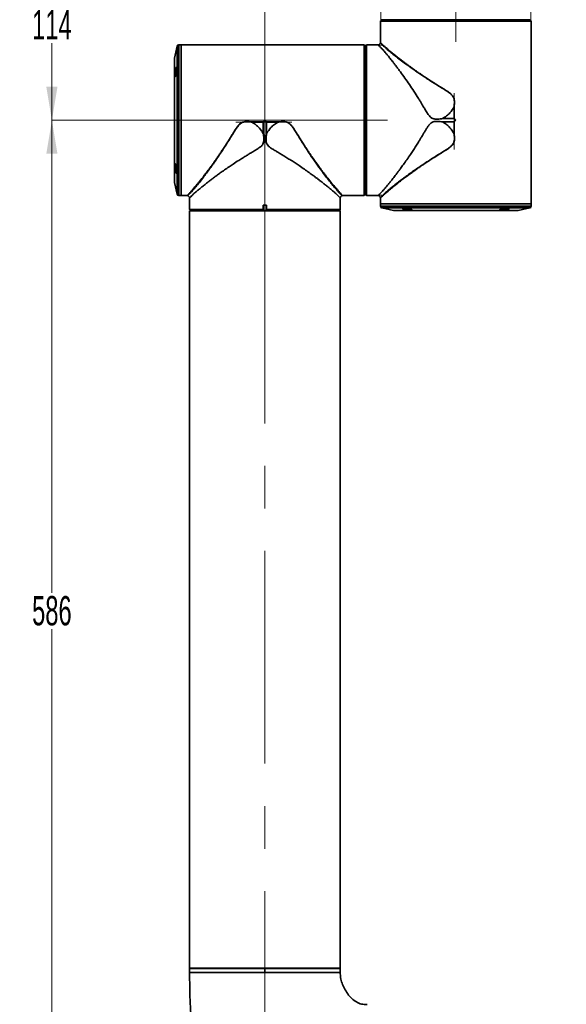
# Model space of a CAD drawing. Header units: millimetres. Extents: x -4 to 420, y 0 to 297.
# Tile 11 of 13: x 160 to 192, y 174 to 232. Entities that reach past the tile are written whole.
import ezdxf

# ---------------------------------------------------------------- set-up
doc = ezdxf.new("R2010")
doc.units = ezdxf.units.MM
doc.linetypes.add('CENTERX2', pattern=[20.32, 12.7, -2.54, 2.54, -2.54])
doc.layers.get('0').update_dxf_attribs({"lineweight": 18})
doc.layers.add('中心线层', color=6, linetype='CENTERX2', lineweight=25)
doc.layers.add('标注层', color=150, linetype='Continuous', lineweight=18)
doc.styles.add('SLDTEXTSTYLE19', font='txt', dxfattribs={"width": 0.605})
doc.dimstyles.new('SLDDIMSTYLE1', dxfattribs={"dimtxt": 3.5, "dimasz": 4, "dimexe": 0, "dimexo": 0.0625, "dimgap": 0.875, "dimtad": 0, "dimtih": 1, "dimtoh": 1, "dimdec": 4, "dimzin": 12, "dimdsep": 46, "dimtxsty": 'SLDTEXTSTYLE19', "dimcen": 0.09, "dimdle": 8, "dimazin": 3, "dimtfac": 1, "dimtdec": 3, "dimtofl": 0, "dimtmove": 0, "dimatfit": 3, "dimfxl": 0, "dimfrac": 2, "dimtolj": 1, "dimarcsym": 0})

# ---------------------------------------------------------------- blocks, each defined once
blk = doc.blocks.new('*X32')
at = {"layer": '标注层', "linetype": 'Continuous'}
for points in [[(-9.536, 128.773), (-9.87, 126.773), (-9.203, 126.773)], [(-9.536, 70.173), (-9.87, 72.173), (-9.203, 72.173)]]:
    blk.add_hatch(color=0, dxfattribs=at).paths.add_polyline_path(points, flags=0)
at = {"layer": '标注层', "color": 0, "linetype": 'Continuous'}
for p, q in [((-9.536, 100.557), (-9.536, 128.773)), ((7.836, 128.773), (-9.536, 128.773)), ((-9.536, 98.389), (-9.536, 70.173)), ((3.643, 70.173), (-9.536, 70.173))]:
    blk.add_line(p, q, dxfattribs=at)
at = {"layer": '标注层', "color": 0, "insert": (-9.536, 99.473), "char_height": 1.75, "width": 4.21134, "attachment_point": 5, "style": 'SLDTEXTSTYLE19'}
blk.add_mtext('586', dxfattribs=at)
blk = doc.blocks.new('*X33')
at = {"layer": '标注层', "linetype": 'Continuous'}
for points in [[(-9.536, 140.173), (-9.203, 138.173), (-9.87, 138.173)], [(-9.536, 128.773), (-9.203, 130.773), (-9.87, 130.773)]]:
    blk.add_hatch(color=0, dxfattribs=at).paths.add_polyline_path(points, flags=0)
at = {"layer": '标注层', "color": 0, "linetype": 'Continuous'}
for p, q in [((-9.536, 135.562), (-9.536, 140.173)), ((15.217, 140.173), (-9.536, 140.173)), ((-9.536, 133.384), (-9.536, 128.773)), ((7.836, 128.773), (-9.536, 128.773))]:
    blk.add_line(p, q, dxfattribs=at)
at = {"layer": '标注层', "color": 0, "insert": (-9.536, 134.473), "char_height": 1.75, "width": 4.09304, "attachment_point": 5, "style": 'SLDTEXTSTYLE19'}
blk.add_mtext('114', dxfattribs=at)
blk = doc.blocks.new('*X34')
at = {"layer": '标注层', "linetype": 'Continuous'}
for points in [[(3.187, 151.537), (5.187, 151.204), (5.187, 151.87)], [(14.587, 151.537), (12.587, 151.204), (12.587, 151.87)]]:
    blk.add_hatch(color=0, dxfattribs=at).paths.add_polyline_path(points, flags=0)
at = {"layer": '标注层', "color": 0, "linetype": 'Continuous'}
for p, q in [((7.645, 151.537), (3.187, 151.537)), ((3.187, 123.404), (3.187, 151.537)), ((10.129, 151.537), (14.587, 151.537)), ((14.587, 136.134), (14.587, 151.537))]:
    blk.add_line(p, q, dxfattribs=at)
at = {"layer": '标注层', "color": 0, "insert": (8.887, 151.537), "char_height": 1.75, "width": 4.09304, "attachment_point": 5, "style": 'SLDTEXTSTYLE19'}
blk.add_mtext('114', dxfattribs=at)
blk = doc.blocks.new('*X36')
at = {"layer": '标注层', "linetype": 'Continuous'}
for points in [[(3.187, 55.626), (1.187, 55.959), (1.187, 55.293)], [(17.187, 55.626), (19.187, 55.959), (19.187, 55.293)]]:
    blk.add_hatch(color=0, dxfattribs=at).paths.add_polyline_path(points, flags=0)
at = {"layer": '标注层', "color": 0, "linetype": 'Continuous'}
for p, q in [((3.187, 78.112), (3.187, 55.626)), ((17.187, 70.408), (17.187, 55.626)), ((3.187, 55.626), (-3.05, 55.626)), ((3.187, 55.626), (3.187, 55.626)), ((17.187, 55.626), (21.187, 55.626))]:
    blk.add_line(p, q, dxfattribs=at)
at = {"layer": '标注层', "color": 0, "insert": (-4.281, 55.626), "char_height": 1.75, "width": 4.04573, "attachment_point": 5, "style": 'SLDTEXTSTYLE19'}
blk.add_mtext('140', dxfattribs=at)
blk = doc.blocks.new('3')
at = {"color": 0, "linetype": 'Continuous', "lineweight": 35}
for p, q in [((19.086135, 134.693195), (10.088357, 134.693195)), ((10.088357, 134.453191), (10.088357, 134.693195)), ((19.01641, 134.763195), (10.158083, 134.763195)), ((19.086135, 134.693195), (19.086135, 134.453191)), ((10.087246, 134.453191), (10.087246, 133.415629)), ((10.088357, 134.453191), (10.087246, 134.453191)), ((19.087247, 134.453191), (19.086135, 134.453191)), ((19.087247, 123.773195), (19.087247, 134.453191)), ((-2.050315, 133.195151), (-2.20923, 132.48886)), ((-2.050315, 124.351241), (-2.050315, 133.195151)), ((-1.812754, 133.273198), (-1.952754, 133.273198)), ((-1.952754, 133.273198), (-1.952754, 125.59122)), ((8.867246, 133.273198), (-1.812754, 133.273198)), ((-1.812754, 133.273198), (-1.812754, 124.273194)), ((8.867246, 133.272089), (8.867246, 133.273198)), ((8.867246, 133.272089), (9.107246, 133.272089)), ((9.107246, 124.274303), (9.107246, 133.272089)), ((9.177246, 124.344029), (9.177246, 133.202364)), ((9.257246, 133.273198), (9.207246, 133.223201)), ((9.207246, 124.323191), (9.207246, 133.223201)), ((9.936585, 133.273198), (9.257246, 133.273198)), ((9.257246, 133.273198), (9.257246, 124.273194)), ((-2.211669, 132.466902), (-2.211669, 125.07949)), ((-2.20923, 132.48886), (-2.20923, 125.057532)), ((14.482228, 128.877129), (14.482228, 129.579689)), ((14.484421, 129.57951), (14.484421, 128.87602)), ((13.799614, 128.877129), (14.482228, 128.877129)), ((3.083318, 128.668179), (2.380753, 128.668179)), ((2.380932, 128.670372), (3.084421, 128.670372)), ((2.380932, 128.670372), (2.380932, 128.668179)), ((3.083318, 127.985574), (3.083318, 128.668179)), ((3.290071, 128.670372), (3.99356, 128.670372)), ((3.993739, 128.668179), (3.291174, 128.668179)), ((3.291174, 128.668179), (3.291174, 127.985574)), ((3.993739, 128.670372), (3.993739, 128.668179)), ((14.482228, 128.669263), (13.799619, 128.669263)), ((14.482228, 127.966703), (14.482228, 128.669263)), ((14.484421, 128.670372), (14.484421, 127.966882)), ((-1.952754, 125.59122), (-1.952754, 124.273194)), ((-2.20923, 125.057532), (-2.050315, 124.351241)), ((-1.142673, 124.611308), (-1.033135, 124.73848)), ((-1.952754, 124.273194), (-1.812754, 124.273194)), ((-1.812754, 124.273194), (-1.455187, 124.273194)), ((-1.312754, 124.122538), (-1.312754, 123.4432)), ((7.687246, 123.4432), (7.687246, 124.122538)), ((7.829679, 124.273194), (8.867246, 124.273194)), ((9.107246, 124.274303), (8.867246, 124.274303)), ((8.867246, 124.273194), (8.867246, 124.274303)), ((9.207246, 124.323191), (9.257246, 124.273194)), ((9.257246, 124.273194), (9.936585, 124.273194)), ((10.087246, 124.130763), (10.087246, 123.773195)), ((3.087246, 123.703195), (3.287246, 123.703195)), ((3.087246, 123.703195), (3.087246, 123.4432)), ((3.287246, 123.4432), (3.287246, 123.703195)), ((10.087246, 123.773195), (10.087246, 123.633195)), ((10.087246, 123.773195), (19.087247, 123.773195)), ((10.087246, 123.633195), (17.769227, 123.633195)), ((10.165295, 123.535635), (10.871585, 123.376717)), ((19.009197, 123.535635), (10.165295, 123.535635)), ((17.769227, 123.633195), (19.087247, 123.633195)), ((18.302906, 123.376717), (19.009197, 123.535635)), ((19.087247, 123.633195), (19.087247, 123.773195)), ((-1.312754, 123.4432), (-1.262754, 123.393191)), ((-1.312754, 123.4432), (3.087246, 123.4432)), ((-1.312754, 123.3732), (-1.312754, 78.143193)), ((-1.312754, 123.3732), (-0.709868, 123.3732)), ((3.092177, 123.393191), (-1.262754, 123.393191)), ((-1.012754, 123.393191), (-1.012754, 123.3732)), ((-0.709868, 123.3732), (7.687246, 123.3732)), ((-0.450061, 123.3732), (-0.450061, 123.393191)), ((3.087246, 123.4432), (3.087246, 123.424317)), ((3.087246, 123.424317), (3.092177, 123.393191)), ((3.092177, 123.393191), (3.282315, 123.393191)), ((3.282315, 123.393191), (3.287246, 123.424317)), ((7.637246, 123.393191), (3.282315, 123.393191)), ((3.287246, 123.4432), (7.687246, 123.4432)), ((3.287246, 123.4432), (3.287246, 123.424317)), ((7.387246, 123.3732), (7.387246, 123.393191)), ((7.637246, 123.393191), (7.687246, 123.4432)), ((7.687246, 78.143193), (7.687246, 123.3732)), ((10.871585, 123.376717), (18.302906, 123.376717)), ((10.893537, 123.374285), (18.280955, 123.374285)), ((7.687246, 78.143193), (-1.312754, 78.143193)), ((-1.312754, 78.123195), (-1.312754, 77.872933)), ((-1.312754, 78.123195), (3.187246, 78.123195)), ((-0.562754, 78.143193), (-0.562754, 78.123195)), ((-0.060349, 78.143193), (-0.060349, 78.123195)), ((3.187246, 78.123195), (3.187246, 77.873196)), ((3.187246, 78.123195), (7.687246, 78.123195)), ((6.937246, 78.123195), (6.937246, 78.143193)), ((7.687246, 77.872933), (7.687246, 78.123195))]:
    blk.add_line(p, q, dxfattribs=at)
for centre, start, end in [((-1.952754, 133.173195), 90, 167.31961651), ((-2.111669, 132.466905), 167.31961651, 180), ((-2.111669, 125.079486), 180, 192.68038349), ((-1.952754, 124.373195), 192.68038349, 270), ((10.187246, 123.633195), 180, 257.31961651), ((18.987246, 123.633195), 282.68038349, 360), ((10.893537, 123.47428), 257.31961651, 270), ((18.280955, 123.47428), 270, 282.68038349)]:
    blk.add_arc(centre, 0.1, start, end, dxfattribs=at)
for points, knots in [([(10.088357, 134.693195), (10.09428, 134.69913), (10.100568, 134.705432), (10.106879, 134.711712), (10.107246, 134.712078)], [0, 0, 0, 0, 0.0251537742, 0.02670847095, 0.02670847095, 0.02670847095, 0.02670847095]), ([(10.107246, 134.712078), (10.122776, 134.727648), (10.140258, 134.745176), (10.156292, 134.761384), (10.158083, 134.763195)], [0, 0, 0, 0, 0.0640402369, 0.07209303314, 0.07209303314, 0.07209303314, 0.07209303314]), ([(19.01641, 134.763195), (19.027762, 134.751737), (19.044339, 134.735007), (19.061757, 134.717573), (19.067246, 134.712078)], [0, 0, 0, 0, 0.04937046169, 0.07209252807, 0.07209252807, 0.07209252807, 0.07209252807]), ([(19.067246, 134.712078), (19.067614, 134.711712), (19.073927, 134.705434), (19.080214, 134.699131), (19.086135, 134.693195)], [0, 0, 0, 0, 0.00155522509, 0.02670847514, 0.02670847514, 0.02670847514, 0.02670847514]), ([(9.107246, 133.272089), (9.113182, 133.266169), (9.119486, 133.25988), (9.125763, 133.253564), (9.12613, 133.253194)], [0, 0, 0, 0, 0.02515061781, 0.02671374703, 0.02671374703, 0.02671374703, 0.02671374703]), ([(9.12613, 133.253194), (9.141699, 133.237664), (9.159224, 133.220182), (9.175435, 133.204154), (9.177246, 133.202364)], [0, 0, 0, 0, 0.064036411, 0.07208725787, 0.07208725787, 0.07208725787, 0.07208725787]), ([(10.086568, 133.404173), (10.082255, 133.386217), (10.073718, 133.350676), (10.037793, 133.308291), (9.990444, 133.278598), (9.953615, 133.274964), (9.934869, 133.273114)], [0, 0, 0, 0, 0.0548641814, 0.1085923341, 0.1625898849, 0.218561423, 0.218561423, 0.218561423, 0.218561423]), ([(13.799614, 128.877129), (13.700015, 128.860726), (13.573252, 128.839851), (13.420334, 128.83821), (13.346438, 128.843098), (13.257884, 128.857383), (13.175469, 128.88919), (13.102179, 128.937887), (13.008119, 129.021161), (12.900951, 129.174122), (12.773064, 129.382272), (12.661876, 129.570301), (12.561245, 129.740823), (12.463151, 129.902319), (12.303123, 130.160895), (12.084559, 130.504619), (11.812361, 130.910792), (11.54302, 131.297418), (11.321916, 131.606444), (11.147507, 131.842101), (11.019645, 132.011837), (10.901164, 132.166155), (10.772012, 132.331491), (10.635441, 132.502838), (10.495639, 132.673534), (10.345552, 132.851492), (10.196719, 133.021278), (10.075374, 133.148646), (9.997598, 133.225038), (9.948542, 133.265942), (9.940422, 133.270723), (9.936584, 133.272983)], [0, 0, 0, 0, 0.219338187, 0.279156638, 0.332735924, 0.380492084, 0.474274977, 0.522101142, 0.571714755, 0.74716864, 0.925442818, 1.107405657, 1.227116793, 1.363295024, 1.527356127, 1.907954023, 2.289171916, 2.6713889, 3.052502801, 3.258106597, 3.454269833, 3.641039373, 3.818456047, 4.084711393, 4.339368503, 4.582685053, 4.972826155, 5.345387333, 5.597059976, 5.864003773, 6.103217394, 6.103217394, 6.103217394, 6.103217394]), ([(14.480834, 129.577948), (14.493437, 129.666618), (14.512347, 129.799665), (14.503418, 129.978656), (14.470383, 130.10947), (14.402185, 130.225724), (14.280407, 130.353851), (14.032304, 130.533836), (13.66348, 130.75775), (13.183899, 131.055069), (12.677126, 131.383584), (12.155051, 131.738348), (11.71098, 132.05421), (11.340774, 132.328084), (11.036172, 132.561156), (10.763565, 132.777262), (10.528415, 132.971289), (10.336972, 133.137399), (10.193622, 133.275529), (10.111418, 133.364732), (10.077341, 133.414852), (10.086871, 133.401984), (10.087122, 133.401646)], [0, 0, 0, 0, 0.194033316, 0.291142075, 0.387651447, 0.484111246, 0.580312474, 0.769989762, 1.148799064, 1.525306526, 2.024357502, 2.525936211, 3.027900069, 3.400957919, 3.774287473, 4.151197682, 4.52648199, 4.900345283, 5.277548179, 5.655346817, 6.033102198, 6.04331238, 6.04331238, 6.04331238, 6.04331238]), ([(10.087246, 133.415629), (10.08721, 133.413461), (10.087136, 133.409123), (10.086624, 133.404814), (10.086367, 133.402659)], [0, 0, 0, 0, 0.00650116, 0.01300823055, 0.01300823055, 0.01300823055, 0.01300823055]), ([(10.087246, 133.415629), (10.08911, 133.413484), (10.0929, 133.409121), (10.12359, 133.377926), (10.180267, 133.323795), (10.273473, 133.236891), (10.37385, 133.148467), (10.425352, 133.103098)], [0, 0, 0, 0, 0.075668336, 0.153934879, 0.2319081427, 0.3432413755, 0.4605615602, 0.4605615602, 0.4605615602, 0.4605615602]), ([(10.425354, 133.103098), (10.472399, 133.062363), (10.569383, 132.978387), (10.749389, 132.827622), (10.962048, 132.654634), (11.16608, 132.493393), (11.346615, 132.353674), (11.493207, 132.242033), (11.646337, 132.127279), (11.801407, 132.012759), (11.959298, 131.897879), (12.127127, 131.777779), (12.299099, 131.656845), (12.485887, 131.527468), (12.699633, 131.382183), (12.930486, 131.228955), (13.157011, 131.081584), (13.387389, 130.934177), (13.616779, 130.791453), (13.831553, 130.657775), (13.996887, 130.552756), (14.151027, 130.44992), (14.302801, 130.335302), (14.417607, 130.209982), (14.474847, 130.09115), (14.506862, 129.968329), (14.51353, 129.794664), (14.494851, 129.656602), (14.484421, 129.57951)], [0, 0, 0, 0, 0.316339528, 0.652145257, 1.007978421, 1.384309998, 1.575795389, 1.77528353, 1.982799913, 2.177883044, 2.364912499, 2.56584065, 2.78068531, 2.966047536, 3.203710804, 3.493666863, 3.715939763, 3.923820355, 4.214293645, 4.419841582, 4.577302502, 4.717772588, 4.894430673, 5.063261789, 5.144409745, 5.228547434, 5.38537965, 5.583681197, 5.583681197, 5.583681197, 5.583681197]), ([(-2.124742, 131.869997), (-2.132483, 131.841878), (-2.147968, 131.785627), (-2.168505, 131.6816), (-2.183522, 131.578501), (-2.19096, 131.487132), (-2.190126, 131.418013), (-2.181509, 131.377018), (-2.166269, 131.367615), (-2.146059, 131.3913), (-2.123087, 131.447102), (-2.100047, 131.529871), (-2.07975, 131.629953), (-2.064543, 131.734563), (-2.055899, 131.830727), (-2.054371, 131.907784), (-2.05982, 131.958278), (-2.071667, 131.977757), (-2.088951, 131.96382), (-2.107598, 131.924159), (-2.119928, 131.885206), (-2.124742, 131.869997)], [0, 0, 0, 0, 0.069472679, 0.138977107, 0.207613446, 0.274451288, 0.339696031, 0.404384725, 0.469785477, 0.536776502, 0.605474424, 0.675205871, 0.744879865, 0.813503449, 0.880617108, 0.946413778, 1.011571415, 1.07694877, 1.143311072, 1.21109508, 1.254513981, 1.254513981, 1.254513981, 1.254513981]), ([(13.799614, 128.877129), (13.878601, 128.9245), (14.036753, 129.01935), (14.282029, 129.246164), (14.405226, 129.451821), (14.480788, 129.57796)], [0, 0, 0, 0, 0.2761867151, 0.5530027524, 0.9921124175, 0.9921124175, 0.9921124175, 0.9921124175]), ([(3.084421, 128.670372), (3.103653, 128.689605), (3.137924, 128.723878), (3.172203, 128.75815), (3.187246, 128.77319)], [0, 0, 0, 0, 0.0815982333, 0.1454116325, 0.1454116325, 0.1454116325, 0.1454116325]), ([(3.187246, 128.77319), (3.206403, 128.754037), (3.240682, 128.719765), (3.274953, 128.685492), (3.290071, 128.670372)], [0, 0, 0, 0, 0.0812629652, 0.1454116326, 0.1454116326, 0.1454116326, 0.1454116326]), ([(14.482228, 128.877129), (14.482638, 128.877057), (14.483371, 128.87693), (14.483941, 128.876456), (14.484192, 128.876247)], [0, 0, 0, 0, 0.00122447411, 0.002191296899, 0.002191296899, 0.002191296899, 0.002191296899]), ([(14.484192, 128.876247), (14.484235, 128.876208), (14.484315, 128.876136), (14.484388, 128.876056), (14.484421, 128.87602)], [0, 0, 0, 0, 0.0001750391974, 0.0003226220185, 0.0003226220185, 0.0003226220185, 0.0003226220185]), ([(14.484421, 128.87602), (14.503653, 128.856788), (14.537928, 128.822514), (14.572204, 128.788235), (14.587247, 128.77319)], [0, 0, 0, 0, 0.081598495, 0.1454203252, 0.1454203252, 0.1454203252, 0.1454203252]), ([(14.587247, 128.77319), (14.56809, 128.754037), (14.533811, 128.719765), (14.49954, 128.685492), (14.484421, 128.670372)], [0, 0, 0, 0, 0.0812629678, 0.145411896, 0.145411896, 0.145411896, 0.145411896]), ([(-1.17685, 124.525894), (-1.11955, 124.590696), (-1.004453, 124.720862), (-0.789817, 124.982935), (-0.511241, 125.336232), (-0.158759, 125.80523), (0.264601, 126.400117), (0.701424, 127.049662), (1.066538, 127.6286), (1.359038, 128.104369), (1.548528, 128.403423), (1.724187, 128.583709), (1.850077, 128.653569), (1.988838, 128.693235), (2.1701, 128.697463), (2.311745, 128.677011), (2.382491, 128.666796)], [0, 0, 0, 0, 0.466349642, 0.936753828, 1.4097955, 2.119316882, 2.827397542, 3.536904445, 4.245285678, 4.601001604, 4.956893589, 5.135228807, 5.22486282, 5.315100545, 5.494925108, 5.674364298, 5.674364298, 5.674364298, 5.674364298]), ([(-1.032075, 124.73972), (-1.003846, 124.773024), (-0.946218, 124.841013), (-0.850595, 124.956109), (-0.746187, 125.083991), (-0.63238, 125.22601), (-0.509346, 125.382408), (-0.394596, 125.530949), (-0.289592, 125.66864), (-0.195433, 125.79356), (-0.093858, 125.930255), (0.015151, 126.079247), (0.131578, 126.241053), (0.25543, 126.416098), (0.371841, 126.583372), (0.487844, 126.752268), (0.610369, 126.933652), (0.749797, 127.144252), (0.886839, 127.355175), (1.011347, 127.550463), (1.126002, 127.732691), (1.235043, 127.909047), (1.336118, 128.071494), (1.439586, 128.232258), (1.543054, 128.382054), (1.662713, 128.527676), (1.779049, 128.621569), (1.895504, 128.66935), (2.014539, 128.694882), (2.17892, 128.698041), (2.308826, 128.680248), (2.380932, 128.670372)], [0, 0, 0, 0, 0.203848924, 0.416155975, 0.637050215, 0.866634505, 1.105013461, 1.352273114, 1.510149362, 1.678534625, 1.857439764, 2.04687056, 2.246849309, 2.457382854, 2.678470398, 2.834988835, 3.039392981, 3.291655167, 3.531534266, 3.72300757, 3.914335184, 4.105523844, 4.271899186, 4.417966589, 4.606855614, 4.747194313, 4.90910278, 4.98916995, 5.07300606, 5.22485438, 5.414285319, 5.414285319, 5.414285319, 5.414285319]), ([(2.380753, 128.668179), (2.380809, 128.668059), (2.380937, 128.667788), (2.381509, 128.667257), (2.38207, 128.666957), (2.382482, 128.666736)], [0, 0, 0, 0, 0.000393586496, 0.000895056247, 0.002299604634, 0.002299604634, 0.002299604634, 0.002299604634]), ([(2.382482, 128.666736), (2.455186, 128.626514), (2.600409, 128.54617), (2.790323, 128.38444), (2.957152, 128.199419), (3.041264, 128.056854), (3.083319, 127.985574)], [0, 0, 0, 0, 0.2488352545, 0.4970430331, 0.7449134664, 0.9927677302, 0.9927677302, 0.9927677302, 0.9927677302]), ([(3.083318, 128.668179), (3.083386, 128.668589), (3.083508, 128.669324), (3.083982, 128.669894), (3.084191, 128.670146)], [0, 0, 0, 0, 0.00122394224, 0.002191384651, 0.002191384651, 0.002191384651, 0.002191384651]), ([(3.084191, 128.670146), (3.084235, 128.670185), (3.084315, 128.670256), (3.084388, 128.670336), (3.084421, 128.670372)], [0, 0, 0, 0, 0.0001753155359, 0.0003228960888, 0.0003228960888, 0.0003228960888, 0.0003228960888]), ([(3.290071, 128.670372), (3.290114, 128.670328), (3.290188, 128.67025), (3.290267, 128.670177), (3.290301, 128.670146)], [0, 0, 0, 0, 0.0001838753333, 0.0003230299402, 0.0003230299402, 0.0003230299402, 0.0003230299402]), ([(3.290301, 128.670146), (3.290565, 128.66982), (3.291036, 128.66924), (3.291132, 128.668503), (3.291174, 128.668179)], [0, 0, 0, 0, 0.001229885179, 0.002194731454, 0.002194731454, 0.002194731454, 0.002194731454]), ([(3.992009, 128.666736), (3.911253, 128.621293), (3.749942, 128.53052), (3.498431, 128.310642), (3.369857, 128.108977), (3.29118, 127.985574)], [0, 0, 0, 0, 0.2778725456, 0.5550510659, 0.9921036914, 0.9921036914, 0.9921036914, 0.9921036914]), ([(7.815695, 124.273075), (7.807881, 124.277998), (7.792024, 124.287988), (7.693822, 124.374812), (7.561289, 124.51232), (7.396281, 124.701346), (7.203653, 124.934286), (6.98706, 125.206821), (6.752004, 125.513737), (6.47549, 125.886925), (6.157105, 126.333901), (5.800009, 126.859499), (5.468818, 127.370326), (5.16944, 127.853056), (4.955901, 128.205654), (4.776899, 128.453187), (4.653891, 128.580778), (4.518533, 128.658308), (4.38842, 128.68984), (4.211125, 128.697961), (4.079627, 128.679259), (3.992, 128.666796)], [0, 0, 0, 0, 0.366374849, 0.743482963, 1.119459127, 1.492708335, 1.868608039, 2.247185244, 2.625984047, 3.004899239, 3.508760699, 4.013270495, 4.517725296, 4.896326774, 5.275837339, 5.418604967, 5.561341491, 5.656949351, 5.753150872, 5.849123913, 6.040816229, 6.040816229, 6.040816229, 6.040816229]), ([(3.99356, 128.670372), (4.046536, 128.677942), (4.145077, 128.692022), (4.283788, 128.697158), (4.402918, 128.687791), (4.506087, 128.660729), (4.585252, 128.622082), (4.647088, 128.578428), (4.697369, 128.534726), (4.766521, 128.463159), (4.857315, 128.345853), (4.961863, 128.191083), (5.079676, 128.004665), (5.208044, 127.798477), (5.346184, 127.577725), (5.47598, 127.373894), (5.597441, 127.186089), (5.720693, 126.999178), (5.845295, 126.813265), (5.961659, 126.642758), (6.087652, 126.461004), (6.225303, 126.265519), (6.376433, 126.0553), (6.516521, 125.864508), (6.645565, 125.692302), (6.76357, 125.537749), (6.928342, 125.325121), (7.127302, 125.074382), (7.345456, 124.810031), (7.461444, 124.675776), (7.517151, 124.611296)], [0, 0, 0, 0, 0.13642348, 0.253764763, 0.353361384, 0.440141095, 0.524227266, 0.576484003, 0.63290411, 0.693985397, 0.830264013, 1.01116365, 1.172278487, 1.397137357, 1.638869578, 1.850899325, 2.033224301, 2.233674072, 2.45298219, 2.643553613, 2.805387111, 3.074592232, 3.328978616, 3.568567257, 3.793382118, 4.003453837, 4.198819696, 4.696350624, 5.157662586, 5.583969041, 5.583969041, 5.583969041, 5.583969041]), ([(9.936584, 124.273409), (9.940425, 124.275671), (9.948549, 124.280457), (9.997632, 124.321366), (10.064284, 124.386938), (10.149814, 124.475363), (10.251384, 124.587454), (10.357763, 124.709679), (10.463156, 124.834254), (10.563288, 124.955214), (10.67268, 125.090174), (10.778276, 125.223072), (10.87811, 125.350682), (10.970595, 125.470493), (11.069108, 125.600015), (11.173665, 125.739564), (11.302757, 125.914554), (11.464759, 126.138036), (11.663206, 126.419625), (11.831019, 126.664638), (11.956862, 126.853033), (12.036078, 126.973144), (12.115393, 127.094804), (12.194826, 127.217895), (12.274298, 127.342355), (12.348291, 127.458708), (12.425142, 127.582265), (12.51412, 127.728397), (12.612145, 127.891659), (12.710085, 128.056354), (12.79841, 128.206653), (12.878295, 128.334447), (12.946163, 128.435546), (12.999378, 128.505468), (13.064579, 128.579008), (13.13702, 128.635511), (13.216565, 128.673296), (13.328901, 128.707288), (13.528087, 128.713162), (13.700248, 128.685328), (13.799616, 128.669263)], [0, 0, 0, 0, 0.239299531, 0.506174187, 0.757730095, 1.004249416, 1.258391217, 1.520663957, 1.702070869, 1.889837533, 2.084077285, 2.28489039, 2.426044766, 2.573186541, 2.726347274, 2.885542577, 3.050794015, 3.30515744, 3.596002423, 3.905479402, 4.017147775, 4.128858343, 4.240609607, 4.352399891, 4.464220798, 4.576086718, 4.663428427, 4.790673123, 4.957818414, 5.085394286, 5.212919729, 5.340417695, 5.414994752, 5.478730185, 5.531912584, 5.629087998, 5.676051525, 5.723140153, 5.883827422, 6.103179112, 6.103179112, 6.103179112, 6.103179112]), ([(13.79962, 128.669263), (13.870812, 128.627249), (14.013285, 128.543167), (14.198277, 128.376388), (14.360124, 128.186455), (14.440533, 128.041168), (14.48079, 127.968432)], [0, 0, 0, 0, 0.2475648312, 0.4954446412, 0.7437781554, 0.9927474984, 0.9927474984, 0.9927474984, 0.9927474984]), ([(14.484192, 128.670146), (14.483866, 128.66988), (14.483287, 128.669406), (14.482551, 128.669307), (14.482228, 128.669263)], [0, 0, 0, 0, 0.001232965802, 0.002195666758, 0.002195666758, 0.002195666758, 0.002195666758]), ([(14.484421, 128.670372), (14.484379, 128.670328), (14.484305, 128.67025), (14.484226, 128.670177), (14.484192, 128.670146)], [0, 0, 0, 0, 0.0001833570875, 0.0003225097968, 0.0003225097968, 0.0003225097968, 0.0003225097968]), ([(3.083318, 127.985562), (3.099867, 127.884969), (3.120918, 127.757004), (3.122138, 127.602722), (3.116896, 127.528371), (3.101977, 127.439767), (3.069304, 127.357647), (3.019923, 127.284796), (2.935916, 127.191371), (2.784369, 127.085783), (2.576652, 126.958126), (2.405817, 126.857192), (2.274265, 126.779456), (2.183376, 126.724969), (2.088188, 126.667226), (1.985928, 126.604464), (1.828958, 126.506978), (1.59218, 126.356845), (1.316855, 126.176967), (1.032015, 125.985204), (0.775443, 125.808385), (0.527259, 125.63269), (0.312959, 125.47729), (0.124483, 125.338082), (-0.04498, 125.210525), (-0.199383, 125.092096), (-0.364985, 124.962841), (-0.53666, 124.826054), (-0.707711, 124.686049), (-0.847212, 124.568547), (-0.960238, 124.470783), (-1.051439, 124.389579), (-1.12846, 124.318541), (-1.21873, 124.231219), (-1.289382, 124.15526), (-1.318647, 124.11352), (-1.312611, 124.122433), (-1.31254, 124.122538)], [0, 0, 0, 0, 0.221509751, 0.281781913, 0.335694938, 0.383703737, 0.477212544, 0.52513775, 0.574987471, 0.750176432, 0.924235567, 1.109584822, 1.186148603, 1.261900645, 1.344429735, 1.433731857, 1.529807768, 1.75900604, 2.068511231, 2.288167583, 2.56898559, 2.821873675, 3.046849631, 3.25144247, 3.446969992, 3.633473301, 3.81098663, 4.077038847, 4.331421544, 4.574387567, 4.770340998, 4.961807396, 5.14898984, 5.332107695, 5.741850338, 6.099560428, 6.103809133, 6.103809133, 6.103809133, 6.103809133]), ([(7.687033, 124.122538), (7.687104, 124.122432), (7.69007, 124.118042), (7.681165, 124.130999), (7.662033, 124.154508), (7.6236, 124.198266), (7.564504, 124.259474), (7.480019, 124.340348), (7.367729, 124.442045), (7.245518, 124.548194), (7.120923, 124.653518), (6.999689, 124.753792), (6.864472, 124.86334), (6.7313, 124.969096), (6.603457, 125.069048), (6.483489, 125.161543), (6.354042, 125.259919), (6.21479, 125.364136), (6.0402, 125.492868), (5.817554, 125.654118), (5.537492, 125.851382), (5.294207, 126.018006), (5.1071, 126.14299), (4.987559, 126.221833), (4.866493, 126.300784), (4.744001, 126.379844), (4.62015, 126.458944), (4.495565, 126.538199), (4.348248, 126.629588), (4.172133, 126.736178), (3.977862, 126.852587), (3.786835, 126.964354), (3.639092, 127.055607), (3.528322, 127.129708), (3.458335, 127.1826), (3.384418, 127.247427), (3.327237, 127.319392), (3.288656, 127.398584), (3.253535, 127.510939), (3.246942, 127.711623), (3.274972, 127.885217), (3.291174, 127.985562)], [0, 0, 0, 0, 0.004249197, 0.17702285, 0.362201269, 0.56043384, 0.77225364, 1.017216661, 1.269570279, 1.52980929, 1.710949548, 1.898489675, 2.092545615, 2.29321511, 2.434477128, 2.581495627, 2.734296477, 2.892892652, 3.057310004, 3.311093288, 3.599930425, 3.906798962, 4.017949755, 4.129136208, 4.240363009, 4.351625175, 4.462927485, 4.574265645, 4.684753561, 4.851693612, 5.03265229, 5.185229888, 5.33803257, 5.412544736, 5.47618437, 5.529239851, 5.626751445, 5.673666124, 5.720535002, 5.882242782, 6.103767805, 6.103767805, 6.103767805, 6.103767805]), ([(14.480834, 127.968444), (14.491227, 127.896389), (14.511987, 127.752448), (14.506764, 127.568458), (14.464546, 127.428577), (14.391803, 127.302599), (14.208387, 127.128424), (13.908382, 126.938695), (13.433151, 126.646732), (12.856342, 126.282524), (12.20903, 125.846819), (11.61743, 125.425861), (11.150813, 125.075066), (10.798882, 124.79765), (10.535947, 124.582384), (10.405193, 124.466787), (10.339974, 124.409129)], [0, 0, 0, 0, 0.182765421, 0.365098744, 0.455884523, 0.546817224, 0.727034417, 1.083272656, 1.439688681, 2.145452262, 2.851900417, 3.560176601, 4.261801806, 4.733841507, 5.205224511, 5.674333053, 5.674333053, 5.674333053, 5.674333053]), ([(14.484421, 127.966882), (14.492031, 127.913645), (14.506176, 127.814689), (14.511244, 127.675506), (14.501606, 127.555362), (14.473526, 127.450645), (14.433132, 127.369935), (14.387496, 127.307077), (14.341772, 127.255838), (14.27537, 127.193002), (14.176272, 127.115748), (14.049993, 127.028304), (13.91733, 126.942643), (13.780979, 126.857038), (13.60716, 126.749076), (13.394371, 126.616123), (13.156036, 126.464244), (12.918603, 126.309719), (12.692441, 126.159169), (12.486803, 126.019531), (12.284529, 125.879425), (12.080691, 125.735744), (11.871681, 125.58548), (11.681428, 125.445867), (11.509169, 125.3169), (11.354046, 125.19858), (11.140789, 125.033384), (10.889427, 124.833962), (10.624548, 124.615459), (10.490007, 124.499167), (10.425353, 124.443282)], [0, 0, 0, 0, 0.137099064, 0.254833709, 0.354546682, 0.443420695, 0.529659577, 0.583067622, 0.641235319, 0.704672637, 0.816222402, 0.961873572, 1.097797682, 1.221555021, 1.376509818, 1.626951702, 1.874975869, 2.120572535, 2.382555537, 2.611085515, 2.806164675, 3.07313068, 3.325987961, 3.564750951, 3.789448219, 4.000108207, 4.196764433, 4.694565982, 5.156561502, 5.583974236, 5.583974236, 5.583974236, 5.583974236]), ([(14.48079, 127.968432), (14.48101, 127.968018), (14.481308, 127.967458), (14.481841, 127.966892), (14.482109, 127.966761), (14.482228, 127.966703)], [0, 0, 0, 0, 0.001404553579, 0.001900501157, 0.002294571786, 0.002294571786, 0.002294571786, 0.002294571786]), ([(14.484421, 127.966882), (14.484012, 127.966851), (14.48328, 127.966796), (14.482549, 127.966732), (14.482228, 127.966703)], [0, 0, 0, 0, 0.001231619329, 0.002200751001, 0.002200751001, 0.002200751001, 0.002200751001]), ([(-2.190254, 126.086189), (-2.189478, 126.060566), (-2.187926, 126.009333), (-2.175979, 125.911931), (-2.158594, 125.811712), (-2.136935, 125.716539), (-2.1136, 125.637872), (-2.091345, 125.58597), (-2.072871, 125.568052), (-2.0602, 125.586046), (-2.054418, 125.636545), (-2.055762, 125.712666), (-2.063894, 125.805694), (-2.078082, 125.906174), (-2.097209, 126.003992), (-2.119619, 126.088543), (-2.142984, 126.149409), (-2.164428, 126.178441), (-2.180781, 126.171167), (-2.189143, 126.135896), (-2.189951, 126.099759), (-2.190254, 126.086189)], [0, 0, 0, 0, 0.06515438, 0.130276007, 0.196236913, 0.263948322, 0.333173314, 0.403016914, 0.472354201, 0.540375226, 0.606890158, 0.672328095, 0.737459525, 0.803152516, 0.870059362, 0.938430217, 1.007948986, 1.077760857, 1.14671366, 1.213950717, 1.254384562, 1.254384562, 1.254384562, 1.254384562]), ([(-1.033135, 124.73848), (-1.032937, 124.73871), (-1.032583, 124.739121), (-1.03223, 124.739537), (-1.032075, 124.73972)], [0, 0, 0, 0, 0.000912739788, 0.001631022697, 0.001631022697, 0.001631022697, 0.001631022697]), ([(-1.455187, 124.273194), (-1.453041, 124.275057), (-1.448674, 124.278846), (-1.417495, 124.309549), (-1.363346, 124.366218), (-1.276447, 124.459418), (-1.188026, 124.559794), (-1.142658, 124.611296)], [0, 0, 0, 0, 0.0756677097, 0.1539335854, 0.2319063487, 0.3432382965, 0.4605568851, 0.4605568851, 0.4605568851, 0.4605568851]), ([(-1.44358, 124.272491), (-1.42564, 124.268166), (-1.390125, 124.259603), (-1.347783, 124.223669), (-1.318144, 124.176318), (-1.314516, 124.139508), (-1.31267, 124.120773)], [0, 0, 0, 0, 0.0548290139, 0.1085375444, 0.1625115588, 0.218452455, 0.218452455, 0.218452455, 0.218452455]), ([(-1.17685, 124.525894), (-1.212791, 124.487158), (-1.284754, 124.4096), (-1.36695, 124.33203), (-1.427417, 124.281506), (-1.437219, 124.275427), (-1.442107, 124.272396)], [0, 0, 0, 0, 0.0918571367, 0.1839207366, 0.275978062, 0.3675428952, 0.3675428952, 0.3675428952, 0.3675428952]), ([(-1.142676, 124.611296), (-1.148248, 124.597328), (-1.156715, 124.576101), (-1.167437, 124.549522), (-1.173015, 124.535178), (-1.175883, 124.52839), (-1.176589, 124.526444), (-1.176784, 124.526093), (-1.176828, 124.525913), (-1.176845, 124.525918), (-1.176847, 124.525893), (-1.176849, 124.525894), (-1.17685, 124.525894)], [0, 0, 0, 0, 0.04519767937, 0.06869038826, 0.08611887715, 0.09049688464, 0.09160360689, 0.09188640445, 0.09196059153, 0.09197968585, 0.09198689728, 0.09198959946, 0.09198959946, 0.09198959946, 0.09198959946]), ([(7.517151, 124.611296), (7.548182, 124.575946), (7.609168, 124.506472), (7.683847, 124.424257), (7.755618, 124.347232), (7.814963, 124.286203), (7.824791, 124.277516), (7.829679, 124.273194)], [0, 0, 0, 0, 0.0788762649, 0.1550220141, 0.2285897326, 0.345165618, 0.4605580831, 0.4605580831, 0.4605580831, 0.4605580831]), ([(7.687165, 124.120821), (7.689017, 124.139565), (7.692655, 124.176391), (7.722341, 124.223745), (7.764729, 124.259669), (7.800273, 124.268203), (7.818229, 124.272515)], [0, 0, 0, 0, 0.0559685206, 0.1099627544, 0.1636995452, 0.218562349, 0.218562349, 0.218562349, 0.218562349]), ([(7.816713, 124.272312), (7.818867, 124.272572), (7.823174, 124.273093), (7.827511, 124.273161), (7.829679, 124.273194)], [0, 0, 0, 0, 0.00650349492, 0.01300525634, 0.01300525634, 0.01300525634, 0.01300525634]), ([(9.12613, 124.293198), (9.125763, 124.292828), (9.119486, 124.286512), (9.113182, 124.280224), (9.107246, 124.274303)], [0, 0, 0, 0, 0.00156312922, 0.02671374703, 0.02671374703, 0.02671374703, 0.02671374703]), ([(9.177246, 124.344029), (9.165788, 124.332676), (9.149058, 124.316101), (9.131624, 124.298685), (9.12613, 124.293198)], [0, 0, 0, 0, 0.04937242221, 0.07208726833, 0.07208726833, 0.07208726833, 0.07208726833]), ([(9.934822, 124.273278), (9.95356, 124.271435), (9.990374, 124.267815), (10.037715, 124.238159), (10.073651, 124.195827), (10.082219, 124.160315), (10.086547, 124.142374)], [0, 0, 0, 0, 0.0559465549, 0.1099204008, 0.1636196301, 0.2184506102, 0.2184506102, 0.2184506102, 0.2184506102]), ([(10.086448, 124.14384), (10.086421, 124.143804), (10.081026, 124.136675), (10.099703, 124.164403), (10.145435, 124.217942), (10.224276, 124.301926), (10.301465, 124.373449), (10.339971, 124.409129)], [0, 0, 0, 0, 0.0004655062, 0.0923468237, 0.1843163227, 0.2762988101, 0.3678614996, 0.3678614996, 0.3678614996, 0.3678614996]), ([(10.425351, 124.443294), (10.389997, 124.412261), (10.320513, 124.351271), (10.238312, 124.276589), (10.161278, 124.204829), (10.100258, 124.145486), (10.091569, 124.135654), (10.087246, 124.130763)], [0, 0, 0, 0, 0.0788782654, 0.1550242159, 0.2285923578, 0.3451689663, 0.4605624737, 0.4605624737, 0.4605624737, 0.4605624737]), ([(10.339974, 124.409129), (10.349076, 124.412758), (10.363317, 124.418436), (10.391856, 124.42989), (10.411156, 124.437602), (10.425339, 124.44327)], [0, 0, 0, 0, 0.02938313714, 0.04596932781, 0.09193930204, 0.09193930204, 0.09193930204, 0.09193930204]), ([(11.490441, 123.461212), (11.518562, 123.453469), (11.574814, 123.437979), (11.678842, 123.417455), (11.781937, 123.402419), (11.873308, 123.394989), (11.942431, 123.39583), (11.98342, 123.404443), (11.992838, 123.419691), (11.969133, 123.439876), (11.913349, 123.462877), (11.830568, 123.485894), (11.73049, 123.5062), (11.625882, 123.521404), (11.52972, 123.530045), (11.452659, 123.531583), (11.402167, 123.526133), (11.382675, 123.514284), (11.396626, 123.497004), (11.436288, 123.478354), (11.475235, 123.466025), (11.490441, 123.461212)], [0, 0, 0, 0, 0.069476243, 0.138979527, 0.207615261, 0.274454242, 0.339700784, 0.404389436, 0.469791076, 0.53678229, 0.605479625, 0.675213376, 0.744888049, 0.813509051, 0.88062217, 0.946420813, 1.011579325, 1.076957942, 1.143321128, 1.211106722, 1.254521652, 1.254521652, 1.254521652, 1.254521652]), ([(17.274252, 123.395695), (17.299873, 123.396471), (17.351103, 123.398022), (17.44851, 123.409963), (17.548729, 123.427363), (17.643909, 123.449006), (17.722573, 123.472352), (17.774472, 123.494609), (17.79238, 123.513068), (17.774403, 123.525757), (17.723891, 123.531529), (17.647778, 123.530196), (17.554745, 123.522046), (17.454263, 123.50787), (17.356447, 123.488734), (17.271906, 123.466328), (17.211025, 123.442967), (17.182006, 123.42153), (17.189266, 123.405164), (17.224551, 123.396805), (17.260684, 123.395998), (17.274252, 123.395695)], [0, 0, 0, 0, 0.065151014, 0.130273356, 0.196241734, 0.263951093, 0.333176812, 0.403018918, 0.472354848, 0.540375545, 0.606892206, 0.672326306, 0.737463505, 0.803156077, 0.870061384, 0.938427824, 1.007949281, 1.07775973, 1.146712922, 1.213951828, 1.254383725, 1.254383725, 1.254383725, 1.254383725]), ([(-1.312754, 77.873196), (-1.307287, 77.321818), (-1.296706, 76.254618), (-1.199936, 74.708151), (-1.037349, 73.269863), (-0.800067, 71.93922), (-0.505189, 70.795198), (-0.168468, 69.823455), (0.191319, 69.00502), (0.606663, 68.252619), (1.079821, 67.566362), (1.61292, 66.946486), (2.207918, 66.393302), (2.866537, 65.907034), (3.59038, 65.487766), (4.381003, 65.135313), (5.234543, 64.85128), (6.151561, 64.633388), (7.133084, 64.480986), (8.18613, 64.387843), (8.912389, 64.378183), (9.287246, 64.373197)], [0, 0, 0, 0, 1.65432654, 3.201971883, 4.647102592, 5.99538629, 7.254459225, 8.187781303, 9.078415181, 9.933814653, 10.762736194, 11.57518385, 12.382169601, 13.195355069, 14.026550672, 14.887255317, 15.788245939, 16.721874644, 17.71213713, 18.766350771, 19.890930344, 19.890930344, 19.890930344, 19.890930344]), ([(-1.312754, 77.873196), (-1.305324, 77.873196), (-1.290463, 77.873196), (-1.170927, 77.873196), (-0.982349, 77.873196), (-0.720947, 77.873196), (-0.393072, 77.873196), (-0.00383, 77.873196), (0.439984, 77.873196), (0.930811, 77.873196), (1.460245, 77.873196), (2.019229, 77.873196), (2.598198, 77.873196), (2.990897, 77.873196), (3.187246, 77.873196)], [0, 0, 0, 0, 0.374999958, 0.749999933, 1.12499989, 1.499999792, 1.874999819, 2.249999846, 2.624999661, 2.999999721, 3.374999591, 3.749999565, 4.124999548, 4.499999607, 4.499999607, 4.499999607, 4.499999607]), ([(3.187246, 77.873196), (3.383595, 77.873196), (3.776293, 77.873196), (4.355262, 77.873196), (4.914246, 77.873196), (5.44368, 77.873196), (5.934508, 77.873196), (6.378322, 77.873196), (6.767564, 77.873196), (7.095439, 77.873196), (7.356842, 77.873196), (7.545419, 77.873196), (7.664956, 77.873196), (7.679816, 77.873196), (7.687246, 77.873196)], [0, 0, 0, 0, 0.374999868, 0.74999996, 1.125000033, 1.500000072, 1.875000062, 2.249999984, 2.625000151, 3.000000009, 3.375000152, 3.750000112, 4.125000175, 4.500000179, 4.500000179, 4.500000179, 4.500000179]), ([(7.687246, 77.873196), (7.690742, 77.772795), (7.698154, 77.559922), (7.791121, 77.23824), (7.932197, 76.91254), (8.124579, 76.603287), (8.360447, 76.329916), (8.636074, 76.116061), (8.951128, 75.972917), (9.175243, 75.973103), (9.287246, 75.973196)], [0, 0, 0, 0, 0.300791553, 0.637744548, 0.997443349, 1.365146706, 1.727513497, 2.075499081, 2.408778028, 2.741734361, 2.741734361, 2.741734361, 2.741734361])]:
    blk.add_open_spline(points, degree=3, knots=knots, dxfattribs=at)
at = {"layer": '中心线层', "color": 0, "linetype": 'CENTERX2', "lineweight": 18}
for p, q in [((14.587246, 136.103195), (14.587246, 133.453195)), ((10.107246, 133.453195), (10.107246, 135.763195)), ((19.067246, 133.453195), (19.067246, 135.763195)), ((7.867246, 133.253195), (10.177246, 133.253195)), ((14.482227, 130.394679), (14.482227, 127.032674)), ((9.107246, 128.773195), (7.867246, 128.773195)), ((9.107246, 128.773195), (10.517246, 128.773195)), ((4.792178, 128.668177), (1.448622, 128.668177)), ((3.187246, 123.373195), (3.187246, 124.773195)), ((7.867246, 124.293195), (10.177246, 124.293195)), ((3.187246, 123.373195), (3.187246, 78.143195)), ((3.187246, 78.143195), (3.187246, 76.743195))]:
    blk.add_line(p, q, dxfattribs=at)
at = {"layer": '标注层', "color": 0}
dim = blk.add_linear_dim(base=(3.187246, 151.537157), p1=(14.587246, 136.103195), p2=(3.187246, 123.373195), dimstyle='SLDDIMSTYLE1', override={"dimscale": 0.5, "dimlfac": 10, "dimsah": 1, "dimtzin": 12}, dxfattribs=at)
dim.commit()
dim.dimension.update_dxf_attribs({"geometry": '*X34', "text_midpoint": (8.887246, 151.537157), "dimtype": 160})
for base, p1, p2, angle, picture, middle in [((-9.536235, 128.773195), (15.248239, 140.173195), (7.867246, 128.773195), 270, '*X33', (-9.536235, 134.473195)), ((-9.536235, 128.773195), (3.674042, 70.173195), (7.867246, 128.773195), 90, '*X32', (-9.536235, 99.473195)), ((17.187246, 55.625908), (3.187246, 78.143195), (17.187246, 70.439574), 0, '*X36', (-4.280524, 55.625908))]:
    dim = blk.add_linear_dim(base=base, p1=p1, p2=p2, angle=angle, dimstyle='SLDDIMSTYLE1', override={"dimscale": 0.5, "dimlfac": 10, "dimsah": 1, "dimtzin": 12}, dxfattribs=at)
    dim.commit()
    dim.dimension.update_dxf_attribs({"geometry": picture, "text_midpoint": middle, "dimtype": 160})

msp = doc.modelspace()

# ---------------------------------------------------------------- block references
msp.add_blockref('3', (171.179, 97.587))

doc.saveas('drawing.dxf')
